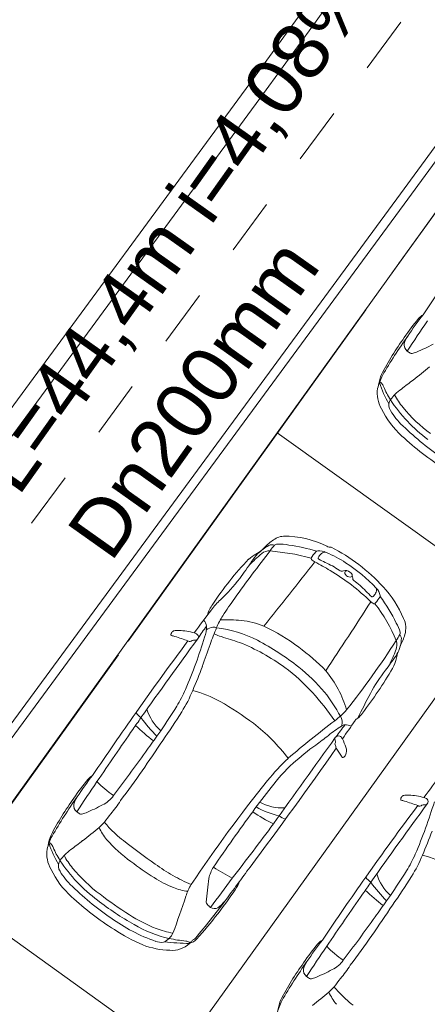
# Model space of a CAD drawing. Header units: metres. Extents: x 6541766 to 6542290, y 5894743 to 5895338.
# Tile 36 of 78: x 6541940.31 to 6541943.91, y 5895205.43 to 5895214.13. Entities that reach past the tile are written whole.
import ezdxf

# ---------------------------------------------------------------- set-up
doc = ezdxf.new("R2010")
doc.units = ezdxf.units.M
for name, pattern in [('0.5_0.5', [1, 0.5, -0.5]), ('DASHED', [0.75, 0.5, -0.25]), ('egkk-500', [2, 1.5, -0.5]), ('egug-500', [1, 0.5, -0.5])]:
    doc.linetypes.add(name, pattern=pattern)
for name, color, linetype in [('217-kontur klasyfikacyjny', 7, 'Continuous'), ('218-kontur użytku gruntowego', 7, 'Continuous'), ('219-działka ewidencyjna', 7, 'Continuous'), ('_dr_krawężnik wystający 15x30', 214, 'Continuous')]:
    doc.layers.add(name, color=color, linetype=linetype)
for name, color, linetype, lineweight in [('_dr_obrzeże 8x30', 210, 'Continuous', 30), ('_dr_ścieki kd', 36, 'Continuous', 30), ('A-OZNACZENIA', 7, 'Continuous', 15), ('A-PZT', 4, 'Continuous', 9), ('IE - podklad', 8, 'Continuous', 9)]:
    doc.layers.add(name, color=color, linetype=linetype, lineweight=lineweight)
doc.styles.add('MtXpl_Arial20', font='arial.ttf', dxfattribs={"height": 0.2})
doc.styles.add('MtXpl_Arial21', font='arial.ttf', dxfattribs={"height": 0.2})

# ---------------------------------------------------------------- blocks, each defined once
blk = doc.blocks.new('blok - sanitarne pzt chelmza ng')
at = {"layer": '_dr_ścieki kd', "linetype": '0.5_0.5', "lineweight": 9}
blk.add_line((6542419.067, 5895180.6904), (6542445.4117, 5895216.4666), dxfattribs=at)
for s, style, p in [('L=44,4m i=4,08%', 'MtXpl_Arial20', (6542440.2961, 5895209.9076)), ('Dn200mm', 'MtXpl_Arial21', (6542441.1129, 5895209.3243))]:
    blk.add_text(s, height=0.5, rotation=54.64148, dxfattribs=dict(at, style=style)).set_placement(p)
blk = doc.blocks.new('blok - podklad szary rfqfqw')
at = {"color": 8, "linetype": 'ByBlock', "lineweight": 9}
for p, q in [((6541942.5215, 5895209.4362), (6541942.7379, 5895209.4049)), ((6541942.7379, 5895209.4049), (6541942.8815, 5895209.3689))]:
    blk.add_line(p, q, dxfattribs=at)
for centre, radius, start, end in [((6541971.0595, 5895193.152), 32.8129, 144.77729, 145.95425), ((6541945.218, 5895210.3105), 1.819, 139.6758, 146.26111), ((6541946.6766, 5895209.3683), 3.5372, 142.48153, 146.26207), ((6541943.9854, 5895211.3517), 0.2056, 123.80303, 138.60668), ((6541954.0575, 5895204.5217), 12.2974, 145.6129, 147.10478), ((6541945.8082, 5895209.7971), 2.5968, 144.07498, 152.53358), ((6541947.2987, 5895208.802), 4.3708, 144.61757, 150.02222), ((6541943.9375, 5895211.1998), 0.2422, 146.68655, 163.39567), ((6541943.7723, 5895211.2554), 0.0683, 168.52248, 233.57612), ((6541943.2762, 5895212.513), 1.4255, 292.09626, 298.61393), ((6541943.8067, 5895211.2812), 0.1101, 227.12964, 242.63408), ((6541943.7696, 5895211.205), 0.0255, 237.96635, 279.12165), ((6541943.7078, 5895211.4526), 0.2807, 283.5657, 291.87971), ((6541941.9203, 5895213.4352), 3.1096, 306.79357, 310.2152), ((6541944.1527, 5895210.6787), 0.71, 154.36334, 164.34278), ((6541943.9017, 5895210.8349), 0.4286, 158.07618, 171.21912), ((6541943.7309, 5895210.8291), 0.2652, 171.05728, 211.35336), ((6541944.4188, 5895211.2247), 0.9808, 197.96176, 209.99406), ((6541943.4781, 5895210.8943), 0.0345, 37.16653, 73.96401), ((6541943.3628, 5895210.8116), 0.1764, 25.03703, 35.93708), ((6541944.3105, 5895211.2174), 0.8546, 202.79132, 211.55384), ((6541893.552, 5895276.2055), 82.3533, 307.49455, 307.585327), ((6541944.009, 5895210.4527), 0.5321, 136.29131, 142.90188), ((6541944.113, 5895211.0603), 0.5507, 206.39918, 220.45866), ((6541943.9079, 5895210.5312), 0.405, 124.3645, 134.4298), ((6541943.6593, 5895210.7221), 0.0908, 145.39089, 199.06575), ((6541944.0552, 5895210.9472), 0.5449, 207.87327, 225.46466), ((6541944.7722, 5895211.5602), 1.4283, 213.58184, 233.02592), ((6541944.7608, 5895211.5778), 1.3797, 219.35184, 233.32784), ((6541944.2079, 5895211.0266), 0.7792, 205.49483, 227.73891), ((6541945.477, 5895212.3699), 2.5562, 225.11203, 235.56814), ((6541945.4013, 5895212.292), 2.5185, 227.0058, 237.89413), ((6541942.6373, 5895209.4394), 0.1242, 89.38764, 115.16079), ((6541942.6528, 5895208.7578), 0.806, 62.88313, 91.01162), ((6541942.6922, 5895209.1309), 0.3954, 117.79413, 135.09409), ((6541941.542, 5895210.4083), 1.3248, 313.19302, 316.16651), ((6541942.7799, 5895209.1822), 0.4182, 117.8651, 132.44627), ((6541942.537, 5895209.4367), 0.0527, 64.93739, 123.61186), ((6541942.8, 5895209.2569), 0.3313, 136.60221, 147.22575), ((6541942.5854, 5895209.458), 0.0372, 93.54806, 134.49242), ((6541942.5982, 5895209.0802), 0.4151, 77.83333, 92.08943), ((6541942.4693, 5895207.9607), 1.5405, 72.5844, 81.92575), ((6541943.1053, 5895209.6405), 0.1859, 242.78235, 249.76743), ((6541953.2409, 5895201.1023), 13.578, 142.13643, 144.35281), ((6541942.6001, 5895209.0497), 0.411, 119.90806, 131.05144), ((6541943.5553, 5895208.1035), 1.7146, 130.31858, 135.42499), ((6541943.0362, 5895208.8553), 0.8349, 138.36777, 144.51902), ((6541942.2274, 5895209.7109), 0.348, 298.81371, 309.50281), ((6541942.5191, 5895209.318), 0.1182, 88.84199, 128.30057), ((6541943.1125, 5895209.2415), 0.2638, 135.98142, 151.11732), ((6541942.9471, 5895209.4012), 0.0338, 100.82591, 135.84922), ((6541942.9554, 5895209.3115), 0.1238, 61.05207, 96.82179), ((6541943.0469, 5895209.3254), 0.1125, 130.99442, 154.34767), ((6541943.0023, 5895209.3794), 0.0425, 72.07315, 133.26199), ((6541942.7064, 5895208.6294), 0.8487, 55.49426, 68.65317), ((6541943.0439, 5895209.4802), 0.0144, 258.05399, 300.8235), ((6541943.0548, 5895209.4602), 0.00831, 63.17177, 114.72131), ((6541942.3063, 5895208.0042), 1.6455, 42.56122, 62.79377), ((6541944.2334, 5895207.5206), 2.6466, 135.98162, 146.95203), ((6541938.443, 5895211.9691), 4.7145, 323.88737, 326.10383), ((6542227.6559, 5894982.6557), 363.952, 141.476739, 141.591013), ((6541942.8896, 5895209.3653), 0.0088, 155.8444, 237.09699), ((6541943.1493, 5895209.7167), 0.4458, 233.59912, 238.45859), ((6541939.365, 5895202.8369), 7.4067, 60.16151, 61.35051), ((6541942.9555, 5895209.37), 0.0108, 157.57475, 246.80175), ((6541943.4237, 5895210.237), 0.9961, 241.68422, 245.16641), ((6541942.7148, 5895208.6695), 0.7243, 54.97514, 66.349), ((6541942.3445, 5895208.0327), 1.546, 43.95714, 56.96821), ((6541942.037, 5895207.5766), 1.9662, 45.75032, 58.98247), ((6541943.1535, 5895209.2996), 0.0435, 238.11902, 288.63502), ((6541943.1853, 5895209.1978), 0.0632, 50.61189, 106.48461), ((6541943.2115, 5895209.2429), 0.0319, 172.63812, 215.09635), ((6541943.1983, 5895209.2392), 0.02, 83.36524, 157.09643), ((6541943.2276, 5895209.2538), 0.0514, 214.72276, 270.85674), ((6541943.1987, 5895209.2067), 0.048, 10.60522, 56.24074), ((6541943.2281, 5895209.2189), 0.0164, 270.83977, 10.83091), ((6541943.0775, 5895209.1796), 0.1722, 4.77303, 12.04865), ((6541941.0862, 5895210.0772), 1.4644, 312.80186, 322.73544), ((6541943.2794, 5895209.1948), 0.0303, 181.68311, 228.11779), ((6541942.7046, 5895208.4336), 0.9237, 44.32664, 53.1057), ((6541943.901, 5895209.5922), 0.7418, 223.77761, 229.35117), ((6541943.2946, 5895209.1533), 0.1835, 318.11545, 329.18087), ((6541943.4139, 5895209.0871), 0.0473, 324.00723, 23.24061), ((6541943.3737, 5895209.0207), 0.1194, 8.94307, 45.47365), ((6541943.4757, 5895209.0357), 0.0162, 326.02641, 12.6783), ((6541942.814, 5895208.4651), 0.9599, 22.81739, 42.79719), ((6541942.2433, 5895208.786), 0.2895, 142.08809, 164.31722), ((6541942.5405, 5895208.5209), 0.6657, 133.62148, 143.94125), ((6541946.7682, 5895205.7713), 5.597, 144.57687, 146.48681), ((6541892.7962, 5895241.4348), 60.1219, 326.639974, 327.334546), ((6541943.4666, 5895209.0424), 0.0812, 224.87527, 247.072), ((6541943.4238, 5895209.0368), 0.00955, 230.99433, 320.63992), ((6541943.4399, 5895208.98), 0.0134, 248.47934, 333.01632), ((6541942.3649, 5895208.1258), 1.369, 22.11406, 37.94009), ((6541948.2966, 5895205.5717), 5.9201, 144.29675, 144.92223), ((6541942.3613, 5895208.1845), 1.4123, 25.68467, 36.85238), ((6541946.7136, 5895205.2019), 5.9971, 141.77447, 144.19749), ((6541941.8679, 5895208.7571), 0.0912, 7.23773, 45.17919), ((6541942.7168, 5895208.4782), 0.7249, 148.06663, 157.50475), ((6541942.1107, 5895207.105), 1.7212, 84.85655, 90.99387), ((6541942.183, 5895208.0808), 0.743, 67.7311, 83.66711), ((6541943.375, 5895208.6372), 0.3042, 15.05661, 31.60284), ((6541943.5181, 5895208.7511), 0.2001, 343.55374, 25.50225), ((6541941.6498, 5895208.6925), 0.00586, 164.73241, 258.86628), ((6541941.6865, 5895208.6902), 0.0425, 145.54339, 174.78721), ((6541941.6836, 5895208.6911), 0.0396, 108.50706, 144.22936), ((6541941.6982, 5895208.6098), 0.1219, 81.90821, 102.89272), ((6541941.7091, 5895208.3197), 0.4108, 79.39985, 89.12135), ((6541941.6975, 5895208.1332), 0.5968, 75.22111, 81.59929), ((6541941.8318, 5895208.6414), 0.0711, 50.55856, 75.44127), ((6541941.855, 5895208.6742), 0.0312, 317.6097, 45.17822), ((6541943.3691, 5895207.7013), 1.769, 142.89146, 147.10946), ((6541941.6589, 5895208.7712), 0.2995, 340.82397, 359.50399), ((6541942.0326, 5895208.6379), 0.1237, 98.26248, 128.12158), ((6541944.3244, 5895207.7923), 2.4727, 157.07524, 160.76121), ((6541942.0205, 5895208.6888), 0.0718, 68.30381, 94.56096), ((6541942.2014, 5895209.0542), 0.394, 243.41501, 253.51763), ((6541941.8943, 5895207.6215), 1.1442, 63.3416, 82.33011), ((6541941.8305, 5895207.3739), 1.5319, 52.05436, 65.54765), ((6541939.786, 5895211.0924), 4.5618, 327.49677, 328.27594), ((6541943.6433, 5895208.7077), 0.0269, 328.53865, 18.48852), ((6541943.6226, 5895208.6578), 0.0565, 349.6428, 39.49355), ((6541943.3355, 5895208.8015), 0.3895, 335.98343, 344.04362), ((6541961.0723, 5895194.2027), 24.0839, 143.17343, 145.03538), ((6541987.7848, 5895175.0888), 56.8682, 143.82788, 144.68798), ((6541942.0778, 5895209.9594), 1.3431, 251.36484, 252.63877), ((6541941.2112, 5895207.084), 1.6602, 69.43908, 73.70454), ((6541937.7504, 5895209.9369), 4.3778, 336.76811, 343.2174), ((6541941.8114, 5895208.6636), 0.0304, 235.74617, 313.31059), ((6541941.8465, 5895208.6167), 0.0286, 72.67869, 119.85546), ((6541941.8572, 5895208.672), 0.0281, 265.63262, 317.90458), ((6541947.1534, 5895206.6802), 5.5114, 159.53564, 161.6852), ((6541937.6273, 5895194.5736), 14.7919, 71.79494, 72.44171), ((6541941.588, 5895206.9558), 1.7952, 53.74394, 68.40934), ((6541941.2561, 5895206.4684), 2.4617, 51.96526, 62.1071), ((6541936.6534, 5895213.1641), 8.3171, 321.86618, 327.05635), ((6541943.4022, 5895208.6613), 0.2764, 325.25297, 357.16815), ((6541943.5095, 5895208.6023), 0.1297, 340.07206, 17.42783), ((6541944.122, 5895208.4263), 0.4822, 153.29085, 159.38993), ((6541941.7495, 5895207.1628), 1.7494, 43.81062, 54.21608), ((6541940.0316, 5895210.0692), 3.9041, 335.08205, 337.22955), ((6541943.8954, 5895208.4382), 0.2652, 157.51031, 169.08156), ((6541940.6706, 5895210.565), 3.6058, 322.69971, 325.13462), ((6541943.4062, 5895208.5202), 0.2309, 327.33729, 352.09172), ((6541937.8618, 5895209.9192), 4.3302, 336.6155, 339.63166), ((6541941.6799, 5895207.0907), 1.6322, 41.99913, 53.54807), ((6541941.6309, 5895207.0005), 1.812, 40.8781, 50.93302), ((6541942.3009, 5895207.7749), 0.9297, 15.81426, 40.11106), ((6541940.3324, 5895210.302), 3.7836, 322.54143, 329.74395), ((6541944.6687, 5895207.5022), 1.4306, 142.15571, 151.94966), ((6541940.6124, 5895208.7193), 1.2676, 328.68411, 336.31329), ((6541940.7098, 5895208.6591), 1.2162, 327.83616, 337.85107), ((6541941.5682, 5895207.1888), 1.0467, 60.87089, 75.16203), ((6541941.1453, 5895206.5871), 2.3664, 34.66043, 42.39843), ((6541940.9778, 5895206.704), 2.5081, 30.40269, 36.23066), ((6541957.847, 5895200.62), 16.2977, 152.38301, 153.25204), ((6541940.5476, 5895205.4483), 3.0642, 53.46126, 60.04114), ((6541968.1408, 5895189.0794), 32.8129, 144.77729, 145.95425), ((6541941.508, 5895208.132), 0.2146, 216.46687, 233.16545), ((6541941.8136, 5895208.1451), 0.3971, 196.1566, 229.29685), ((6541930.9423, 5895214.9033), 12.7457, 326.36854, 327.52893), ((6541935.6409, 5895211.8665), 7.2146, 325.28726, 327.70318), ((6541942.6885, 5895208.4754), 0.6759, 306.62724, 318.58632), ((6541943.1614, 5895208.1204), 0.2115, 308.57003, 325.56093), ((6541937.3691, 5895210.6382), 4.8222, 324.77152, 326.26639), ((6541942.7337, 5895208.9681), 1.6882, 216.65603, 224.01589), ((6541941.4155, 5895206.655), 1.5781, 36.80285, 52.69506), ((6541948.5559, 5895200.7287), 9.042, 127.17856, 130.53779), ((6541943.0673, 5895207.9224), 0.0895, 335.99251, 34.62248), ((6541504.0562, 5895509.7126), 532.8968, 325.486454, 325.507581), ((6541943.3473, 5895207.8714), 0.0996, 122.87509, 140.59014), ((6542008.0076, 5895161.6645), 81.1328, 145.295802, 145.691803), ((6541942.9512, 5895209.6211), 2.371, 226.90596, 231.95608), ((6541952.0343, 5895200.3323), 12.8938, 144.36723, 144.63475), ((6541943.9157, 5895206.7102), 1.4036, 123.1053, 128.89315), ((6541940.2087, 5895210.036), 3.6618, 322.17819, 324.23559), ((6541943.1798, 5895207.8433), 0.0526, 89.80895, 125.76794), ((6541943.1906, 5895207.7949), 0.1015, 63.12647, 96.01099), ((6541931.3087, 5895214.5502), 12.3068, 323.47889, 326.50201), ((6541923.5437, 5895220.6623), 22.1066, 323.95539, 324.40487), ((6542170.7423, 5895043.9181), 280.4904, 144.25288, 144.444417), ((6541941.1191, 5895210.2013), 3.0695, 305.99918, 308.60772), ((6541943.1199, 5895207.7697), 0.028, 103.85167, 199.00002), ((6541943.1152, 5895207.7258), 0.0227, 155.68048, 194.93753), ((6541943.0001, 5895207.7276), 0.099, 12.02033, 19.49056), ((6541943.0748, 5895207.7455), 0.0223, 332.29405, 6.79549), ((6541943.1246, 5895207.7734), 0.0261, 64.83811, 115.82357), ((6541943.1079, 5895207.7471), 0.0571, 26.61437, 60.89241), ((6541942.4573, 5895207.4443), 0.7747, 19.09159, 25.08042), ((6541931.0715, 5895214.9753), 12.6747, 322.56705, 324.71833), ((6541908.9964, 5895231.5578), 41.629, 323.23114, 325.01808), ((6541944.1675, 5895205.9699), 2.1457, 125.44194, 132.26647), ((6541942.4179, 5895207.4429), 0.73, 19.88438, 22.30835), ((6541941.4213, 5895206.5665), 2.0243, 31.30218, 33.75242), ((6541943.1032, 5895207.6669), 0.0916, 335.33801, 19.62293), ((6541943.8699, 5895206.3224), 1.7468, 132.9801, 141.7556), ((6541943.1915, 5895207.6427), 0.0473, 211.11225, 225.70832), ((6541943.163, 5895207.6128), 0.00607, 221.33951, 290.33456), ((6541943.1509, 5895207.6424), 0.0381, 291.96549, 338.9367), ((6541943.7457, 5895206.4403), 1.5138, 132.4256, 143.44983), ((6541942.2993, 5895206.2379), 1.819, 139.6758, 146.26111), ((6541951.1388, 5895200.4491), 12.2974, 145.6129, 147.10478), ((6541943.7579, 5895205.2957), 3.5372, 142.48153, 146.26207), ((6541941.0667, 5895207.2791), 0.2056, 123.80303, 138.60668), ((6541941.7849, 5895208.1851), 1.1208, 224.86552, 234.62689), ((6541952.1665, 5895199.5932), 12.4292, 141.06752, 146.3247), ((6541948.7428, 5895203.7461), 5.9971, 141.77447, 144.19749), ((6541944.6048, 5895205.5905), 2.7154, 139.83876, 145.49851), ((6541942.8896, 5895205.7246), 2.5968, 144.07498, 152.53358), ((6541944.38, 5895204.7294), 4.3708, 144.61757, 150.02222), ((6541941.0188, 5895207.1272), 0.2422, 146.68655, 163.39567), ((6541940.9371, 5895207.4062), 0.2404, 295.39421, 325.83626), ((6541939.5447, 5895208.3518), 2.0009, 321.59208, 325.76804), ((6541942.6339, 5895207.5852), 0.4241, 241.00497, 272.05279), ((6541943.679, 5895207.2367), 0.00586, 164.73241, 258.86628), ((6541943.7157, 5895207.2344), 0.0425, 145.54339, 174.78721), ((6541944.107, 5895208.5036), 1.3431, 251.36484, 252.63877), ((6541943.7128, 5895207.2353), 0.0396, 108.50706, 144.22936), ((6541943.7274, 5895207.154), 0.1219, 81.90821, 102.89272), ((6541943.2404, 5895205.6282), 1.6602, 69.43908, 73.70454), ((6541943.7383, 5895206.8639), 0.4108, 79.39985, 89.12135), ((6541939.7796, 5895208.4811), 4.3778, 336.76811, 343.2174), ((6541943.7267, 5895206.6773), 0.5968, 75.22111, 81.59929), ((6541943.861, 5895207.1856), 0.0711, 50.55856, 75.44127), ((6541943.8842, 5895207.2183), 0.0312, 317.6097, 45.17822), ((6541940.8536, 5895207.1828), 0.0683, 168.52248, 233.57612), ((6541940.888, 5895207.2086), 0.1101, 227.12964, 242.63408), ((6541940.3575, 5895208.4404), 1.4255, 292.09626, 298.61393), ((6541952.8727, 5895199.3349), 13.081, 143.4301, 146.06826), ((6541943.1172, 5895208.191), 1.3006, 234.77208, 244.08799), ((6541942.7619, 5895207.8117), 0.7379, 240.31344, 257.27824), ((6541963.1015, 5895192.7469), 24.0839, 143.17343, 145.03538), ((6541989.814, 5895173.633), 56.8682, 143.82788, 144.68798), ((6541943.8406, 5895207.2078), 0.0304, 235.74617, 313.31059), ((6541943.8757, 5895207.1608), 0.0286, 72.67869, 119.85546), ((6541943.8864, 5895207.2161), 0.0281, 265.63262, 317.90458), ((6541940.8509, 5895207.1324), 0.0255, 237.96635, 279.12165), ((6541940.7892, 5895207.3801), 0.2807, 283.5657, 291.87971), ((6541940.6147, 5895207.4177), 0.5834, 312.56504, 319.10743), ((6541947.4139, 5895202.1399), 8.0247, 141.74277, 142.40319), ((6541940.6436, 5895206.6265), 0.5809, 38.76744, 44.80153), ((6541942.7308, 5895207.269), 0.2206, 233.41891, 249.96167), ((6541939.0016, 5895209.3626), 3.1096, 306.79357, 310.2152), ((6541941.5043, 5895207.2238), 0.5482, 205.47572, 218.63226), ((6541941.6923, 5895207.5126), 0.7924, 221.24302, 233.73147), ((6541926.1434, 5895219.0545), 20.3455, 322.04653, 323.7401), ((6541939.891, 5895208.4634), 4.3302, 336.6155, 339.63166), ((6541941.234, 5895206.6061), 0.71, 154.36334, 164.34278), ((6541940.983, 5895206.7623), 0.4286, 158.07618, 171.21912), ((6541890.6333, 5895272.133), 82.3533, 307.49455, 307.585327), ((6541942.0395, 5895207.7382), 1.2892, 221.63957, 234.47869), ((6541944.6325, 5895211.1908), 5.5008, 231.7042, 235.35159), ((6541940.8123, 5895206.7565), 0.2652, 171.05728, 211.35336), ((6541941.5001, 5895207.1521), 0.9808, 197.96176, 209.99406), ((6541940.5595, 5895206.8218), 0.0345, 37.16653, 73.96401), ((6541940.4442, 5895206.7391), 0.1764, 25.03703, 35.93708), ((6541941.3919, 5895207.1448), 0.8546, 202.79132, 211.55384), ((6541940.9892, 5895206.4586), 0.405, 124.3645, 134.4298), ((6541940.7406, 5895206.6495), 0.0908, 145.39089, 199.06575), ((6541941.8535, 5895207.4876), 1.4283, 213.58184, 233.02592), ((6541941.0903, 5895206.3802), 0.5321, 136.29131, 142.90188), ((6541941.1943, 5895206.9877), 0.5507, 206.39918, 220.45866), ((6541942.887, 5895208.7478), 2.6054, 232.20843, 237.70479), ((6541942.6416, 5895207.2635), 1.2676, 328.68411, 336.31329), ((6541942.739, 5895207.2033), 1.2162, 327.83616, 337.85107), ((6541943.5974, 5895205.7329), 1.0467, 60.87089, 75.16203), ((6541941.2892, 5895206.954), 0.7792, 205.49483, 227.73891), ((6541941.1365, 5895206.8746), 0.5449, 207.87327, 225.46466), ((6541941.8421, 5895207.5052), 1.3797, 219.35184, 233.32784), ((6541942.4915, 5895208.018), 1.6739, 233.8948, 240.25285), ((6541942.2615, 5895206.4807), 0.288, 147.19473, 168.38832), ((6541943.7386, 5895209.4533), 3.2998, 238.59967, 241.93294), ((6540231.9822, 5896471.3936), 2127.1906, 323.5082201, 323.5183272), ((6541932.9715, 5895213.4474), 12.7457, 326.36854, 327.52893), ((6541941.9717, 5895207.2712), 0.8683, 236.70674, 249.36388), ((6541942.2933, 5895207.6465), 1.2531, 239.69491, 247.95973), ((6541944.1628, 5895206.1947), 2.2104, 171.04553, 176.49612), ((6541977.2555, 5895180.299), 43.8011, 143.19239, 143.61445), ((6541941.9031, 5895206.6594), 0.3781, 324.33378, 337.95276), ((6541970.17, 5895187.6236), 32.8129, 144.77729, 145.95425), ((6541943.5372, 5895206.6762), 0.2146, 216.46687, 233.16545), ((6541943.8428, 5895206.6893), 0.3971, 196.1566, 229.29685), ((6541937.6701, 5895210.4106), 7.2146, 325.28726, 327.70318), ((6541942.5583, 5895208.2973), 2.5562, 225.11203, 235.56814), ((6541941.8315, 5895206.8329), 0.4094, 246.10867, 264.61374), ((6541942.3206, 5895206.1974), 0.5748, 149.96938, 161.38699), ((6541939.5625, 5895208.1835), 3.1709, 321.90158, 326.61911), ((6541939.3983, 5895209.1824), 4.8222, 324.77152, 326.26639), ((6541944.9804, 5895208.1653), 2.371, 226.90596, 231.95608), ((6541944.7629, 5895207.5123), 1.6882, 216.65603, 224.01589), ((6541942.4826, 5895208.2194), 2.5185, 227.0058, 237.89413), ((6541942.5956, 5895208.408), 2.6103, 232.16321, 240.72847), ((6541942.9552, 5895208.8925), 3.1578, 232.16299, 237.91443), ((6541932.8203, 5895209.3421), 9.4326, 339.6127, 341.70299), ((6542010.0368, 5895160.2086), 81.1328, 145.295802, 145.691803), ((6541925.5729, 5895219.2065), 22.1066, 323.95539, 324.40487), ((6541954.0635, 5895198.8765), 12.8938, 144.36723, 144.63475), ((6541936.3783, 5895210.6383), 7.1742, 319.84013, 323.16761), ((6541941.9925, 5895206.3308), 0.036, 181.67381, 215.49504), ((6541942.0738, 5895206.4025), 0.1443, 219.92009, 236.25057), ((6541942.0291, 5895206.3363), 0.0643, 236.63168, 297.22526), ((6541941.8282, 5895206.5855), 0.3833, 306.93688, 319.6958), ((6541933.3379, 5895213.0944), 12.3068, 323.47889, 326.50201), ((6541942.0494, 5895207.5034), 1.614, 234.53475, 250.45273), ((6541942.0054, 5895207.3468), 1.3438, 237.21564, 248.47914), ((6541939.6833, 5895208.0153), 2.9726, 317.38349, 323.01698), ((6541933.1007, 5895213.5195), 12.6747, 322.56705, 324.71833), ((6541941.9939, 5895207.365), 1.5356, 236.39744, 247.03125), ((6541941.8796, 5895207.0822), 1.1039, 239.50319, 256.84225), ((6541941.7392, 5895206.6364), 0.5854, 247.22066, 262.42262), ((6541941.5252, 5895206.1145), 0.1487, 290.88564, 336.90055), ((6541941.9173, 5895207.423), 1.4449, 258.46251, 264.41887), ((6541941.7677, 5895206.0997), 0.1416, 286.85395, 316.75368), ((6541941.8836, 5895205.9316), 0.0772, 119.30547, 138.28479), ((6541941.8171, 5895206.0496), 0.0583, 299.52606, 319.16087), ((6541945.7871, 5895203.8399), 3.5372, 142.48153, 146.26207), ((6541943.0959, 5895205.8233), 0.2056, 123.80303, 138.60668), ((6541941.651, 5895206.6154), 0.712, 248.89441, 268.73033), ((6541941.5551, 5895206.0902), 0.117, 247.03843, 281.38737), ((6541941.8194, 5895207.7971), 1.8331, 262.69816, 269.66772), ((6541941.6547, 5895206.1266), 0.2239, 265.01769, 313.45816), ((6541941.7727, 5895205.9306), 0.0545, 52.94206, 85.68915), ((6541941.78, 5895205.9425), 0.0406, 37.91591, 51.11025), ((6541941.6256, 5895206.1491), 0.2603, 314.71404, 320.33708), ((6541944.3285, 5895204.7821), 1.819, 139.6758, 146.26111), ((6541953.168, 5895198.9933), 12.2974, 145.6129, 147.10478), ((6541943.8141, 5895206.7293), 1.1208, 224.86552, 234.62689), ((6541954.1957, 5895198.1374), 12.4292, 141.06752, 146.3247), ((6541944.9188, 5895204.2687), 2.5968, 144.07498, 152.53358), ((6541946.4092, 5895203.2735), 4.3708, 144.61757, 150.02222), ((6541942.8828, 5895205.727), 0.0683, 168.52248, 233.57612), ((6541943.048, 5895205.6714), 0.2422, 146.68655, 163.39567), ((6541942.3867, 5895206.9846), 1.4255, 292.09626, 298.61393), ((6541942.9663, 5895205.9504), 0.2404, 295.39421, 325.83626), ((6541941.5739, 5895206.896), 2.0009, 321.59208, 325.76804), ((6541942.9172, 5895205.7528), 0.1101, 227.12964, 242.63408), ((6541942.8801, 5895205.6766), 0.0255, 237.96635, 279.12165), ((6541942.8184, 5895205.9242), 0.2807, 283.5657, 291.87971), ((6541949.4431, 5895200.6841), 8.0247, 141.74277, 142.40319), ((6541942.6439, 5895205.9619), 0.5834, 312.56504, 319.10743), ((6541942.6728, 5895205.1706), 0.5809, 38.76744, 44.80153), ((6541941.0308, 5895207.9068), 3.1096, 306.79357, 310.2152), ((6541943.5335, 5895205.768), 0.5482, 205.47572, 218.63226), ((6541943.7215, 5895206.0568), 0.7924, 221.24302, 233.73147), ((6541943.2632, 5895205.1503), 0.71, 154.36334, 164.34278), ((6541943.0122, 5895205.3065), 0.4286, 158.07618, 171.21912)]:
    blk.add_arc(centre, radius, start, end, dxfattribs=at)
at = {"layer": '217-kontur klasyfikacyjny', "color": 8, "linetype": 'egkk-500', "lineweight": 9}
blk.add_line((6541949.13, 5895219.61), (6541933.17, 5895197.34), dxfattribs=at)
at = {"layer": '218-kontur użytku gruntowego', "color": 8, "linetype": 'egug-500', "lineweight": 9}
for p, q in [((6541933.17, 5895197.34), (6541949.13, 5895219.61)), ((6541949.13, 5895219.61), (6541933.17, 5895197.34))]:
    blk.add_line(p, q, dxfattribs=at)
at = {"layer": '219-działka ewidencyjna', "color": 8, "linetype": '0.5_0.5', "lineweight": 9}
blk.add_line((6541933.17, 5895197.34), (6541949.13, 5895219.61), dxfattribs=at)
at = {"layer": '_dr_krawężnik wystający 15x30', "color": 8, "lineweight": 9}
for p, q in [((6541939.1773, 5895209.2592), (6541942.3414, 5895213.5674)), ((6541939.2095, 5895209.0495), (6541942.4623, 5895213.4787))]:
    blk.add_line(p, q, dxfattribs=at)
for radius in [78, 78.15]:
    blk.add_arc((6541879.4746, 5895259.7384), radius, 323.705531, 335.655496, dxfattribs=at)
at = {"layer": '_dr_obrzeże 8x30', "color": 8, "lineweight": 9}
for p, q in [((6541939.5975, 5895207.0438), (6541943.6713, 5895212.5907)), ((6541939.6146, 5895206.932), (6541943.7358, 5895212.5434))]:
    blk.add_line(p, q, dxfattribs=at)
for radius in [79.65, 79.73]:
    blk.add_arc((6541879.4746, 5895259.7384), radius, 323.705531, 335.655496, dxfattribs=at)
at = {"layer": 'A-OZNACZENIA', "color": 8, "linetype": 'DASHED', "lineweight": 9, "ltscale": 5}
blk.add_line((6541933.17, 5895197.34), (6541949.13, 5895219.61), dxfattribs=at)
at = {"layer": 'A-PZT', "color": 8, "lineweight": 9}
for p, q in [((6541945.498, 5895214.5421), (6541942.5834, 5895210.4795)), ((6541942.5834, 5895210.4795), (6541939.6687, 5895206.4169)), ((6541942.5834, 5895210.4795), (6541944.6147, 5895209.0222)), ((6541944.6147, 5895209.0222), (6541942.5834, 5895210.4795)), ((6541941.7, 5895204.9596), (6541944.6147, 5895209.0222)), ((6541944.6147, 5895209.0222), (6541941.7, 5895204.9596)), ((6541939.6687, 5895206.4169), (6541941.7, 5895204.9596)), ((6541939.675, 5895206.4124), (6541951.9807, 5895197.5838))]:
    blk.add_line(p, q, dxfattribs=at)

msp = doc.modelspace()

# ---------------------------------------------------------------- block references
at = {"layer": '_dr_ścieki kd', "lineweight": 9}
msp.add_blockref('blok - sanitarne pzt chelmza ng', (-500, 0), dxfattribs=at)
at = {"layer": 'IE - podklad'}
msp.add_blockref('blok - podklad szary rfqfqw', (0, 0), dxfattribs=at)

doc.saveas('drawing.dxf')
